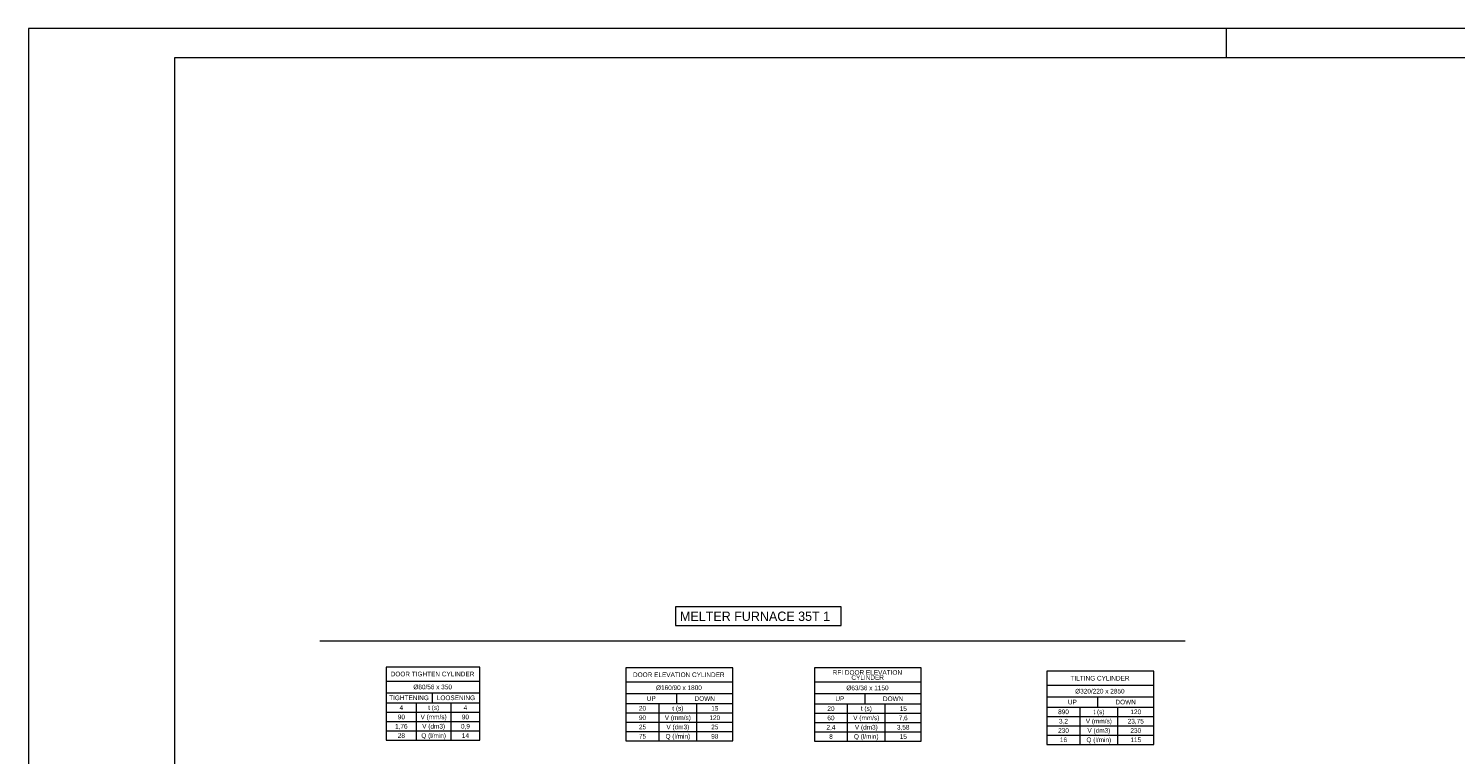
# Model space of a CAD drawing. Header units: millimetres. Extents: x 0 to 138, y 0 to 47.
# Tile 85 of 165: x 0 to 19, y 37 to 47. Entities that reach past the tile are written whole.
import ezdxf

# ---------------------------------------------------------------- set-up
doc = ezdxf.new("R2010")
doc.units = ezdxf.units.MM
doc.layers.add('PDF_Geomertry', color=7, linetype='Continuous')
doc.layers.add('PDF_Text', color=7, linetype='Continuous')
doc.styles.add('PDF Arial', font='txt')
doc.styles.add('PDF Arial Bold', font='txt')

msp = doc.modelspace()

# ---------------------------------------------------------------- linework, layer by layer
at = {"layer": 'PDF_Geomertry', "lineweight": 15}
for points in [[(0.001, 0.003), (66.219, 0.003), (66.219, 46.773), (0.001, 46.773), (0.001, 0.003)], [(1.97, 0.397), (65.825, 0.397), (65.825, 46.38), (1.97, 46.38), (1.97, 0.397)], [(8.719, 38.976), (8.719, 38.725), (10.95, 38.725), (10.95, 38.976), (8.719, 38.976)], [(4.821, 37.178), (6.084, 37.178), (6.084, 38.165), (4.821, 38.165), (4.821, 37.178)], [(8.052, 37.169), (9.492, 37.169), (9.492, 38.155), (8.052, 38.155), (8.052, 37.169)], [(10.592, 37.165), (12.031, 37.165), (12.031, 38.153), (10.592, 38.153), (10.592, 37.165)], [(13.726, 37.122), (15.165, 37.122), (15.165, 38.108), (13.726, 38.108), (13.726, 37.122)]]:
    msp.add_lwpolyline(points, close=True, dxfattribs=at)
for points in [[(16.142, 46.773), (16.142, 46.38)], [(3.925, 38.517), (15.59, 38.517)], [(4.821, 37.976), (6.084, 37.976)], [(8.052, 37.967), (9.492, 37.967)], [(10.592, 37.964), (12.031, 37.964)], [(13.726, 37.92), (15.165, 37.92)], [(4.821, 37.819), (6.084, 37.819)], [(4.821, 37.681), (5.443, 37.681), (5.443, 37.819)], [(8.052, 37.81), (9.492, 37.81)], [(8.052, 37.672), (8.738, 37.672), (8.738, 37.81)], [(10.592, 37.807), (12.031, 37.807)], [(10.592, 37.669), (11.277, 37.669), (11.277, 37.807)], [(13.726, 37.762), (15.165, 37.762)], [(13.726, 37.624), (14.411, 37.624), (14.411, 37.762)], [(4.821, 37.555), (5.229, 37.555), (5.229, 37.681)], [(4.821, 37.43), (5.229, 37.43), (5.229, 37.555), (5.695, 37.555), (5.695, 37.681)], [(4.821, 37.304), (5.229, 37.304), (5.229, 37.43), (5.695, 37.43), (5.695, 37.555), (6.084, 37.555)], [(5.443, 37.681), (6.084, 37.681)], [(8.052, 37.546), (8.499, 37.546), (8.499, 37.672)], [(8.052, 37.42), (8.499, 37.42), (8.499, 37.546), (9.008, 37.546), (9.008, 37.672)], [(8.052, 37.294), (8.499, 37.294), (8.499, 37.42), (9.008, 37.42), (9.008, 37.546), (9.492, 37.546)], [(8.738, 37.672), (9.492, 37.672)], [(10.592, 37.543), (11.038, 37.543), (11.038, 37.669)], [(10.592, 37.417), (11.038, 37.417), (11.038, 37.543), (11.547, 37.543), (11.547, 37.669)], [(10.592, 37.291), (11.038, 37.291), (11.038, 37.417), (11.547, 37.417), (11.547, 37.543), (12.031, 37.543)], [(11.277, 37.669), (12.031, 37.669)], [(13.726, 37.498), (14.172, 37.498), (14.172, 37.624)], [(13.726, 37.373), (14.172, 37.373), (14.172, 37.498), (14.681, 37.498), (14.681, 37.624)], [(14.411, 37.624), (15.165, 37.624)], [(5.229, 37.178), (5.229, 37.304), (5.695, 37.304), (5.695, 37.43), (6.084, 37.43)], [(8.499, 37.169), (8.499, 37.294), (9.008, 37.294), (9.008, 37.42), (9.492, 37.42)], [(11.038, 37.165), (11.038, 37.291), (11.547, 37.291), (11.547, 37.417), (12.031, 37.417)], [(13.726, 37.247), (14.172, 37.247), (14.172, 37.373), (14.681, 37.373), (14.681, 37.498), (15.165, 37.498)], [(14.172, 37.122), (14.172, 37.247), (14.681, 37.247), (14.681, 37.373), (15.165, 37.373)], [(5.695, 37.178), (5.695, 37.304), (6.084, 37.304)], [(9.008, 37.169), (9.008, 37.294), (9.492, 37.294)], [(11.547, 37.165), (11.547, 37.291), (12.031, 37.291)], [(14.681, 37.122), (14.681, 37.247), (15.165, 37.247)]]:
    msp.add_lwpolyline(points, dxfattribs=at)

# ---------------------------------------------------------------- texts
at = {"layer": 'PDF_Text', "attachment_point": 7}
for s, insert, char_height, style in [('MELTER FURNACE 35T 1', (8.78, 38.785), 0.12606, 'PDF Arial'), ('DOOR TIGHTEN CYLINDER', (4.881, 38.039), 0.06283, 'PDF Arial'), ('DOOR ELEVATION CYLINDER', (8.147, 38.029), 0.06283, 'PDF Arial'), ('RFI DOOR ELEVATION', (10.838, 38.06), 0.06283, 'PDF Arial'), ('Ø80/56 x 350', (5.186, 37.863), 0.06283, 'PDF Arial Bold'), ('Ø160/90 x 1800', (8.457, 37.853), 0.06283, 'PDF Arial Bold'), ('Ø63/36 x 1150', (11.022, 37.85), 0.06283, 'PDF Arial Bold'), ('CYLINDER', (11.09, 37.991), 0.0628, 'PDF Arial'), ('TILTING CYLINDER', (14.043, 37.982), 0.06283, 'PDF Arial'), ('Ø320/220 x 2850', (14.106, 37.806), 0.06283, 'PDF Arial Bold'), ('TIGHTENING', (4.861, 37.718), 0.0628, 'PDF Arial'), ('LOOSENING', (5.503, 37.718), 0.0628, 'PDF Arial'), ('UP', (8.333, 37.708), 0.0628, 'PDF Arial'), ('DOWN', (8.976, 37.708), 0.0628, 'PDF Arial'), ('UP', (10.874, 37.705), 0.0628, 'PDF Arial'), ('DOWN', (11.515, 37.705), 0.0628, 'PDF Arial'), ('UP', (14.008, 37.661), 0.0628, 'PDF Arial'), ('DOWN', (14.649, 37.661), 0.0628, 'PDF Arial'), ('90', (4.977, 37.46), 0.0628, 'PDF Arial'), ('4', (5.001, 37.587), 0.0628, 'PDF Arial'), ('V (mm/s)', (5.284, 37.443), 0.0628, 'PDF Arial'), ('t (s)', (5.386, 37.568), 0.0628, 'PDF Arial'), ('90', (5.84, 37.46), 0.0628, 'PDF Arial'), ('4', (5.865, 37.587), 0.0628, 'PDF Arial'), ('20', (8.227, 37.576), 0.0628, 'PDF Arial'), ('90', (8.227, 37.45), 0.0628, 'PDF Arial'), ('V (mm/s)', (8.575, 37.433), 0.0628, 'PDF Arial'), ('t (s)', (8.677, 37.559), 0.0628, 'PDF Arial'), ('120', (9.177, 37.45), 0.0628, 'PDF Arial'), ('15', (9.201, 37.576), 0.0628, 'PDF Arial'), ('20', (10.766, 37.573), 0.0628, 'PDF Arial'), ('60', (10.766, 37.447), 0.0628, 'PDF Arial'), ('V (mm/s)', (11.115, 37.43), 0.0628, 'PDF Arial'), ('t (s)', (11.217, 37.556), 0.0628, 'PDF Arial'), ('7,6', (11.728, 37.436), 0.0628, 'PDF Arial'), ('15', (11.741, 37.573), 0.0628, 'PDF Arial'), ('890', (13.876, 37.529), 0.0628, 'PDF Arial'), ('t (s)', (14.352, 37.511), 0.0628, 'PDF Arial'), ('120', (14.85, 37.529), 0.0628, 'PDF Arial'), ('1,76', (4.94, 37.323), 0.0628, 'PDF Arial'), ('V (dm3)', (5.306, 37.317), 0.0628, 'PDF Arial'), ('0,9', (5.828, 37.323), 0.0628, 'PDF Arial'), ('25', (8.227, 37.325), 0.0628, 'PDF Arial'), ('V (dm3)', (8.597, 37.307), 0.0628, 'PDF Arial'), ('25', (9.201, 37.325), 0.0628, 'PDF Arial'), ('2,4', (10.754, 37.31), 0.0628, 'PDF Arial'), ('V (dm3)', (11.137, 37.304), 0.0628, 'PDF Arial'), ('3,58', (11.704, 37.31), 0.0628, 'PDF Arial'), ('230', (13.876, 37.277), 0.0628, 'PDF Arial'), ('3,2', (13.888, 37.392), 0.0628, 'PDF Arial'), ('V (mm/s)', (14.249, 37.386), 0.0628, 'PDF Arial'), ('V (dm3)', (14.271, 37.26), 0.0628, 'PDF Arial'), ('23,75', (14.814, 37.392), 0.0628, 'PDF Arial'), ('230', (14.85, 37.277), 0.0628, 'PDF Arial'), ('28', (4.977, 37.209), 0.0628, 'PDF Arial'), ('Q (l/min)', (5.294, 37.191), 0.0628, 'PDF Arial'), ('14', (5.84, 37.21), 0.0628, 'PDF Arial'), ('75', (8.227, 37.199), 0.0628, 'PDF Arial'), ('Q (l/min)', (8.585, 37.181), 0.0628, 'PDF Arial'), ('98', (9.201, 37.199), 0.0628, 'PDF Arial'), ('8', (10.791, 37.196), 0.0628, 'PDF Arial'), ('Q (l/min)', (11.124, 37.179), 0.0628, 'PDF Arial'), ('15', (11.741, 37.196), 0.0628, 'PDF Arial'), ('16', (13.9, 37.152), 0.0628, 'PDF Arial'), ('Q (l/min)', (14.258, 37.134), 0.0628, 'PDF Arial'), ('115', (14.85, 37.152), 0.0628, 'PDF Arial')]:
    msp.add_mtext(s, dxfattribs=dict(at, insert=insert, char_height=char_height, style=style))

doc.saveas('drawing.dxf')
